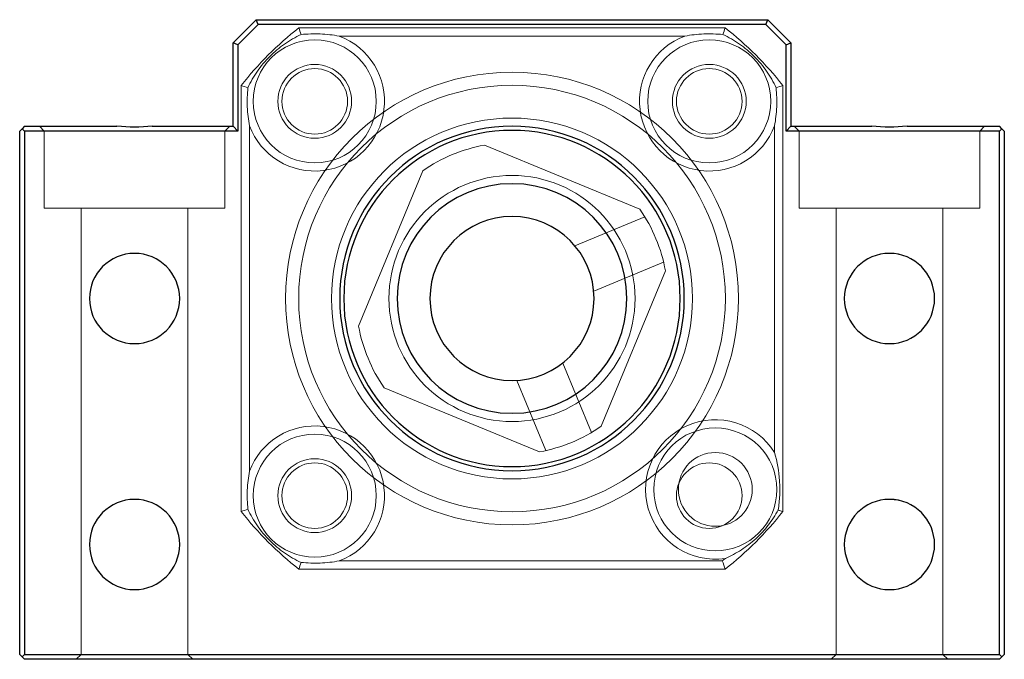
# Model space of a CAD drawing. Header units: millimetres. Extents: x 6289 to 6490, y 8112 to 8298.
# Tile 1 of 4: x 6289 to 6349, y 8189 to 8228. Entities that reach past the tile are written whole.
import ezdxf
from ezdxf.lldxf.tags import DXFTag

# ---------------------------------------------------------------- set-up
doc = ezdxf.new("R2010")
doc.units = ezdxf.units.MM
doc.layers.add('1', color=7, linetype='CONTINUOUS', true_color=0xffffff)
tags = doc.linetypes.add('DASHED', pattern=[25.72, 12.86, -12.86]).pattern_tags.tags
tags[6:7] = [DXFTag(74, 4), DXFTag(75, 0), DXFTag(340, '0'), DXFTag(46, 0.0), DXFTag(50, 0.0), DXFTag(44, 0.0), DXFTag(45, 0.0)]
tags[4:5] = [DXFTag(74, 4), DXFTag(75, 0), DXFTag(340, '0'), DXFTag(46, 0.0), DXFTag(50, 0.0), DXFTag(44, 0.0), DXFTag(45, 0.0)]

msp = doc.modelspace()

# ---------------------------------------------------------------- linework, layer by layer
at = {"layer": '1', "color": 7, "linetype": 'Continuous'}
for p, q in [((6302.474, 8226.859), (6303.888, 8228.273)), ((6304.012, 8227.973), (6302.774, 8226.735)), ((6303.888, 8228.273), (6335.06, 8228.273)), ((6304.012, 8227.973), (6303.888, 8228.273)), ((6334.935, 8227.973), (6304.012, 8227.973)), ((6334.935, 8227.973), (6335.06, 8228.273)), ((6336.174, 8226.735), (6334.935, 8227.973)), ((6335.06, 8228.273), (6336.474, 8226.859)), ((6302.774, 8226.735), (6302.474, 8226.859)), ((6302.474, 8221.773), (6302.474, 8226.859)), ((6302.774, 8226.735), (6302.774, 8221.473)), ((6336.174, 8226.735), (6336.474, 8226.859)), ((6336.174, 8221.473), (6336.174, 8226.735)), ((6336.474, 8226.859), (6336.474, 8221.773)), ((6289.624, 8221.623), (6289.474, 8221.473)), ((6289.474, 8189.573), (6289.474, 8221.473)), ((6289.774, 8221.773), (6289.624, 8221.623)), ((6289.624, 8221.623), (6289.774, 8221.473)), ((6289.774, 8221.773), (6295.401, 8221.773)), ((6302.774, 8221.473), (6289.774, 8221.473)), ((6289.774, 8221.473), (6289.774, 8189.573)), ((6297.546, 8221.773), (6302.474, 8221.773)), ((6302.774, 8221.473), (6302.474, 8221.773)), ((6336.474, 8221.773), (6336.174, 8221.473)), ((6349.174, 8221.473), (6336.174, 8221.473)), ((6336.474, 8221.773), (6341.401, 8221.773)), ((6343.546, 8221.773), (6349.174, 8221.773)), ((6349.324, 8221.623), (6349.174, 8221.773)), ((6349.324, 8221.623), (6349.174, 8221.473)), ((6349.174, 8189.573), (6349.174, 8221.473)), ((6349.474, 8221.473), (6349.324, 8221.623)), ((6349.474, 8221.473), (6349.474, 8189.573)), ((6289.474, 8189.573), (6289.624, 8189.423)), ((6289.624, 8189.423), (6289.774, 8189.573)), ((6289.624, 8189.423), (6289.774, 8189.273)), ((6289.774, 8189.573), (6349.174, 8189.573)), ((6349.324, 8189.423), (6349.174, 8189.573)), ((6349.174, 8189.273), (6349.324, 8189.423)), ((6349.324, 8189.423), (6349.474, 8189.573)), ((6349.174, 8189.273), (6289.774, 8189.273))]:
    msp.add_line(p, q, dxfattribs=at)
at = {"layer": '1', "color": 8, "linetype": 'DASHED', "lineweight": 5}
for p, q in [((6332.464, 8227.773), (6306.483, 8227.773)), ((6308.946, 8227.273), (6330.002, 8227.273)), ((6302.974, 8224.264), (6302.974, 8198.283)), ((6335.974, 8198.283), (6335.974, 8224.264)), ((6303.474, 8200.745), (6303.474, 8221.801)), ((6335.474, 8221.801), (6335.474, 8201.874)), ((6290.674, 8221.773), (6290.974, 8221.473)), ((6290.974, 8221.473), (6290.974, 8216.773)), ((6301.974, 8221.473), (6302.274, 8221.773)), ((6301.974, 8216.773), (6301.974, 8221.473)), ((6336.674, 8221.773), (6336.974, 8221.473)), ((6336.974, 8221.473), (6336.974, 8216.773)), ((6347.974, 8221.473), (6348.274, 8221.773)), ((6347.974, 8216.773), (6347.974, 8221.473)), ((6327.264, 8216.711), (6317.793, 8220.623)), ((6314.036, 8219.063), (6310.124, 8209.593)), ((6290.974, 8216.773), (6301.974, 8216.773)), ((6293.224, 8216.773), (6293.224, 8189.573)), ((6299.724, 8189.573), (6299.724, 8216.773)), ((6336.974, 8216.773), (6347.974, 8216.773)), ((6339.224, 8216.773), (6339.224, 8189.573)), ((6345.724, 8189.573), (6345.724, 8216.773)), ((6327.565, 8216.257), (6323.309, 8214.49)), ((6324.454, 8211.717), (6328.713, 8213.486)), ((6324.911, 8203.483), (6328.824, 8212.954)), ((6324.327, 8203.104), (6322.568, 8207.339)), ((6319.759, 8206.281), (6321.537, 8202)), ((6311.684, 8205.836), (6321.154, 8201.923)), ((6332.29, 8195.273), (6308.946, 8195.273)), ((6306.483, 8194.773), (6332.464, 8194.773)), ((6293.224, 8189.573), (6292.924, 8189.273)), ((6300.024, 8189.273), (6299.724, 8189.573)), ((6339.224, 8189.573), (6338.924, 8189.273)), ((6346.024, 8189.273), (6345.724, 8189.573))]:
    msp.add_line(p, q, dxfattribs=at)
at = {"layer": '1', "color": 8, "linetype": 'DASHED', "lineweight": 5, "extrusion": (0, 0, -1)}
for centre, radius in [((-6307.453, 8223.294), 3.75), ((-6331.495, 8223.294), 3.75), ((-6307.453, 8223.294), 2), ((-6319.474, 8211.273), 13.8), ((-6331.495, 8223.294), 2), ((-6331.863, 8199.633), 3.75), ((-6307.453, 8199.252), 3.75), ((-6307.453, 8199.252), 2), ((-6331.495, 8199.252), 2)]:
    msp.add_circle(centre, radius, dxfattribs=at)
at = {"layer": '1', "color": 8, "linetype": 'DASHED', "lineweight": 5}
for centre, radius in [((6307.453, 8223.294), 2.25), ((6331.495, 8223.294), 2.25), ((6319.474, 8211.273), 13), ((6319.474, 8211.273), 11), ((6319.474, 8211.273), 7.5), ((6307.453, 8199.252), 2.25), ((6331.863, 8199.633), 2.25)]:
    msp.add_circle(centre, radius, dxfattribs=at)
at = {"layer": '1', "color": 7, "linetype": 'Continuous', "extrusion": (0, 0, -1)}
for centre, radius in [((-6319.474, 8211.273), 10.5), ((-6319.474, 8211.273), 10.25), ((-6319.474, 8211.273), 7), ((-6319.474, 8211.273), 5), ((-6296.474, 8211.273), 2.75), ((-6342.474, 8211.273), 2.75), ((-6296.474, 8196.273), 2.75), ((-6342.474, 8196.273), 2.75)]:
    msp.add_circle(centre, radius, dxfattribs=at)
at = {"layer": '1', "color": 8, "linetype": 'DASHED', "lineweight": 5}
for centre, radius, start, end in [((6319.474, 8211.273), 21, 128.21321, 141.78679), ((6307.453, 8223.294), 4.25, 200.56427, 69.43573), ((6331.495, 8223.294), 4.25, 110.56427, 339.43573), ((6319.474, 8211.273), 21, 38.21321, 51.78679), ((6319.474, 8211.273), 9.5, 100.18862, 124.91482), ((6319.474, 8211.273), 9.5, 10.18862, 34.91482), ((6319.474, 8211.273), 9.5, 190.18862, 214.91482), ((6331.863, 8199.633), 4.25, 31.83555, 278.34878), ((6307.453, 8199.252), 4.25, 290.56427, 159.43573), ((6319.474, 8211.273), 9.5, 280.18862, 304.91482), ((6319.474, 8211.273), 21, 218.21321, 231.78679), ((6319.474, 8211.273), 21, 308.21321, 321.78679)]:
    msp.add_arc(centre, radius, start, end, dxfattribs=at)
at = {"layer": '1', "color": 8, "linetype": 'DASHED', "lineweight": 5, "extrusion": (0, 0, -1)}
msp.add_arc((-6319.474, 8211.273), 20.5, 230.62002, 231.30526, dxfattribs=at)
at = {"layer": '1', "color": 8, "linetype": 'DASHED', "lineweight": 5}
for points, knots in [([(6303.38, 8224.122), (6303.544, 8224.472), (6303.735, 8224.808), (6304.067, 8225.287), (6304.185, 8225.443), (6304.438, 8225.746), (6304.573, 8225.894), (6304.99, 8226.312), (6305.29, 8226.562), (6305.932, 8227.008), (6306.274, 8227.203), (6306.625, 8227.367)], [0, 0, 0, 0, 0.25, 0.25, 0.375, 0.375, 0.5, 0.5, 0.75, 0.75, 1, 1, 1, 1]), ([(6306.625, 8227.367), (6307.013, 8227.406), (6307.4, 8227.418), (6308.175, 8227.386), (6308.565, 8227.342), (6308.946, 8227.273)], [0, 0, 0, 0, 0.5, 0.5, 1, 1, 1, 1]), ([(6332.323, 8227.367), (6331.935, 8227.406), (6331.547, 8227.418), (6330.772, 8227.386), (6330.383, 8227.342), (6330.002, 8227.273)], [0, 0, 0, 0, 0.5, 0.5, 1, 1, 1, 1]), ([(6335.568, 8224.122), (6335.404, 8224.472), (6335.213, 8224.808), (6334.88, 8225.287), (6334.762, 8225.443), (6334.51, 8225.746), (6334.375, 8225.894), (6333.957, 8226.312), (6333.657, 8226.562), (6333.015, 8227.008), (6332.673, 8227.203), (6332.323, 8227.367)], [0, 0, 0, 0, 0.25, 0.25, 0.375, 0.375, 0.5, 0.5, 0.75, 0.75, 1, 1, 1, 1]), ([(6303.474, 8221.801), (6303.405, 8222.182), (6303.362, 8222.566), (6303.329, 8223.34), (6303.341, 8223.733), (6303.38, 8224.122)], [0, 0, 0, 0, 0.5, 0.5, 1, 1, 1, 1]), ([(6335.568, 8224.122), (6335.607, 8223.733), (6335.618, 8223.34), (6335.586, 8222.566), (6335.543, 8222.182), (6335.474, 8221.801)], [0, 0, 0, 0, 0.5, 0.5, 1, 1, 1, 1]), ([(6343.178, 8213.932), (6343.135, 8213.943), (6343.092, 8213.953), (6342.863, 8214.002), (6342.669, 8214.023), (6342.474, 8214.023)], [0, 0, 0, 0, 0.189955, 0.189955, 1, 1, 1, 1]), ([(6335.694, 8198.38), (6335.74, 8198.672), (6335.771, 8198.966), (6335.799, 8199.56), (6335.796, 8199.861), (6335.737, 8200.748), (6335.632, 8201.32), (6335.474, 8201.874)], [0, 0, 0, 0, 0.25, 0.25, 0.5, 0.5, 1, 1, 1, 1]), ([(6303.474, 8200.745), (6303.405, 8200.364), (6303.362, 8199.981), (6303.329, 8199.207), (6303.341, 8198.814), (6303.38, 8198.424)], [0, 0, 0, 0, 0.5, 0.5, 1, 1, 1, 1]), ([(6343.178, 8198.932), (6343.135, 8198.943), (6343.092, 8198.953), (6342.863, 8199.002), (6342.669, 8199.023), (6342.474, 8199.023)], [0, 0, 0, 0, 0.189956, 0.189956, 1, 1, 1, 1]), ([(6306.625, 8195.18), (6306.274, 8195.343), (6305.932, 8195.539), (6305.29, 8195.985), (6304.99, 8196.235), (6304.573, 8196.653), (6304.438, 8196.8), (6304.185, 8197.104), (6304.067, 8197.259), (6303.735, 8197.739), (6303.544, 8198.074), (6303.38, 8198.424)], [0, 0, 0, 0, 0.25, 0.25, 0.5, 0.5, 0.625, 0.625, 0.75, 0.75, 1, 1, 1, 1]), ([(6332.48, 8195.428), (6332.813, 8195.575), (6333.14, 8195.75), (6333.76, 8196.15), (6334.053, 8196.375), (6334.467, 8196.752), (6334.601, 8196.885), (6334.856, 8197.161), (6334.976, 8197.304), (6335.317, 8197.744), (6335.518, 8198.054), (6335.694, 8198.38)], [0, 0, 0, 0, 0.25, 0.25, 0.5, 0.5, 0.625, 0.625, 0.75, 0.75, 1, 1, 1, 1]), ([(6308.946, 8195.273), (6308.565, 8195.204), (6308.175, 8195.16), (6307.4, 8195.129), (6307.013, 8195.141), (6306.625, 8195.18)], [0, 0, 0, 0, 0.5, 0.5, 1, 1, 1, 1])]:
    msp.add_open_spline(points, degree=3, knots=knots, dxfattribs=at)
for points in [[(6306.483, 8227.773), (6306.53, 8227.638), (6306.578, 8227.502), (6306.625, 8227.367)], [(6332.464, 8227.773), (6332.417, 8227.638), (6332.37, 8227.502), (6332.323, 8227.367)], [(6302.974, 8224.264), (6303.109, 8224.217), (6303.245, 8224.17), (6303.38, 8224.122)], [(6335.974, 8224.264), (6335.838, 8224.217), (6335.703, 8224.17), (6335.568, 8224.122)], [(6342.474, 8214.023), (6342.443, 8214.023), (6342.412, 8214.023), (6342.381, 8214.022)], [(6296.478, 8208.523), (6296.573, 8208.523), (6296.667, 8208.528), (6296.76, 8208.538)], [(6342.478, 8208.523), (6342.573, 8208.523), (6342.667, 8208.528), (6342.76, 8208.538)], [(6342.474, 8199.023), (6342.443, 8199.023), (6342.412, 8199.023), (6342.381, 8199.022)], [(6303.38, 8198.424), (6303.245, 8198.377), (6303.109, 8198.33), (6302.974, 8198.283)], [(6335.974, 8198.283), (6335.88, 8198.315), (6335.787, 8198.348), (6335.694, 8198.38)], [(6306.625, 8195.18), (6306.578, 8195.044), (6306.53, 8194.909), (6306.483, 8194.773)], [(6332.29, 8195.273), (6332.348, 8195.107), (6332.406, 8194.94), (6332.464, 8194.773)], [(6296.478, 8193.523), (6296.573, 8193.523), (6296.667, 8193.528), (6296.76, 8193.538)], [(6342.478, 8193.523), (6342.573, 8193.523), (6342.667, 8193.528), (6342.76, 8193.538)]]:
    msp.add_open_spline(points, degree=3, dxfattribs=at)
at = {"layer": '1', "color": 7, "linetype": 'Continuous'}
for points in [[(6297.546, 8221.773), (6296.831, 8221.707), (6296.116, 8221.707), (6295.401, 8221.773)], [(6343.546, 8221.773), (6342.831, 8221.707), (6342.116, 8221.707), (6341.401, 8221.773)]]:
    msp.add_open_spline(points, degree=3, dxfattribs=at)

doc.saveas('drawing.dxf')
